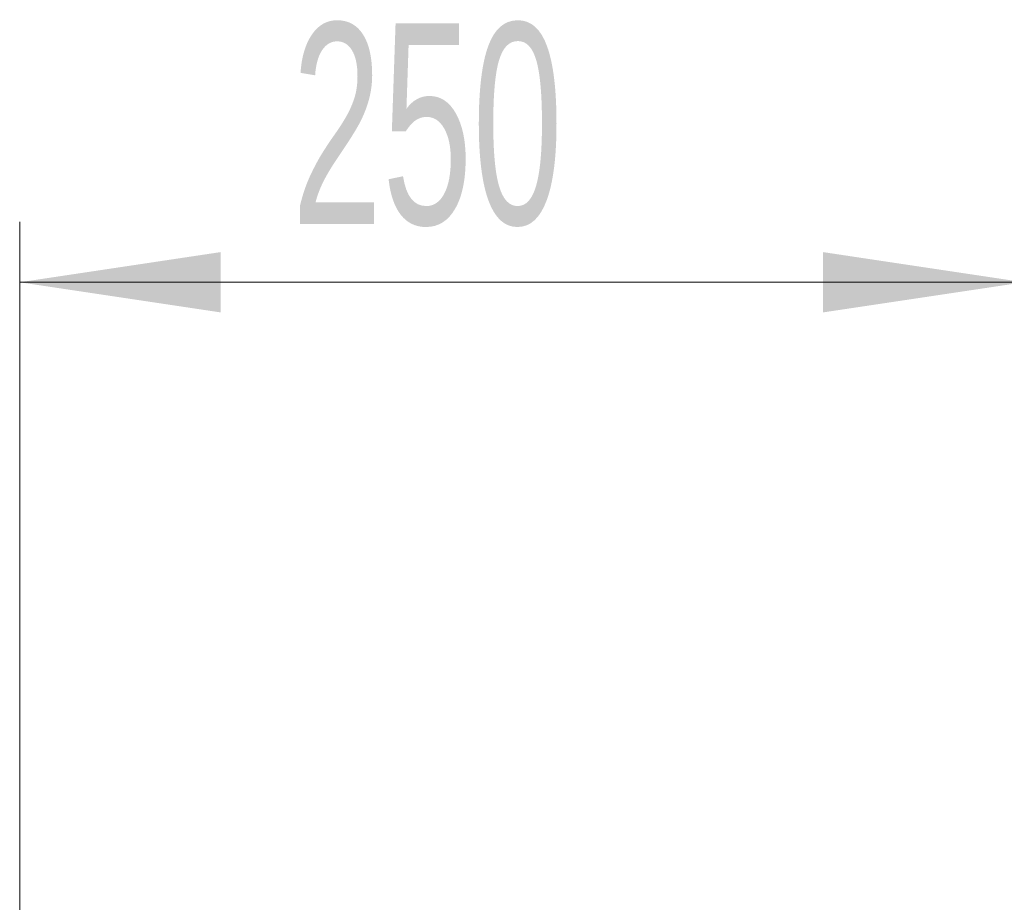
# Model space of a CAD drawing. Header units: millimetres. Extents: x 0 to 8410, y 0 to 5940.
# Tile 45 of 179: x 1126 to 1371, y 4498 to 4718. Entities that reach past the tile are written whole.
import ezdxf

# ---------------------------------------------------------------- set-up
doc = ezdxf.new("R2010")
doc.units = ezdxf.units.MM
doc.header["$LTSCALE"] = 10
doc.styles.add('SLDTEXTSTYLE0', font='TXT', dxfattribs={"width": 0.605})
doc.dimstyles.new('SLDDIMSTYLE0', dxfattribs={"dimtxt": 50, "dimasz": 50, "dimexe": 0, "dimexo": 0.0625, "dimgap": 12.5, "dimtad": 1, "dimtoh": 1, "dimdec": 1, "dimrnd": 1e-09, "dimzin": 12, "dimdsep": 46, "dimtxsty": 'SLDTEXTSTYLE0', "dimsah": 1, "dimcen": 0.09, "dimadec": 0, "dimazin": 0, "dimtfac": 1, "dimtofl": 0, "dimtmove": 0, "dimatfit": 3, "dimfxl": 0, "dimfrac": 2, "dimtolj": 1, "dimtzin": 12, "dimarcsym": 0})

# ---------------------------------------------------------------- blocks, each defined once
blk = doc.blocks.new('*D15')
at = {"color": 7, "linetype": 'Continuous', "lineweight": 0}
for p, q in [((1125.65, 4477.87), (1125.65, 4667.3)), ((1375.65, 4560.19), (1375.65, 4667.3)), ((1125.65, 4652.3), (1375.65, 4652.3))]:
    blk.add_line(p, q, dxfattribs=at)
for points in [[(1125.65, 4652.3), (1175.65, 4644.8), (1175.65, 4659.8)], [(1375.65, 4652.3), (1325.65, 4659.8), (1325.65, 4644.8)]]:
    blk.add_solid(points, dxfattribs=at)
at = {"color": 7, "linetype": 'Continuous', "lineweight": 0, "insert": (1193.37, 4716.76), "char_height": 50, "attachment_point": 1, "style": 'SLDTEXTSTYLE0'}
blk.add_mtext('250', dxfattribs=at)

msp = doc.modelspace()

# ---------------------------------------------------------------- dimensions: what is measured, and where the dimension line sits
at = {"color": 7, "linetype": 'Continuous', "lineweight": 0}
dim = msp.add_linear_dim(base=(1375.65, 4652.3), p1=(1125.65, 4477.87), p2=(1375.65, 4560.19), dimstyle='SLDDIMSTYLE0', dxfattribs=at)
dim.commit()
dim.dimension.update_dxf_attribs({"geometry": '*D15', "text_midpoint": (1250.65, 4652.3), "dimtype": 160})

doc.saveas('drawing.dxf')
